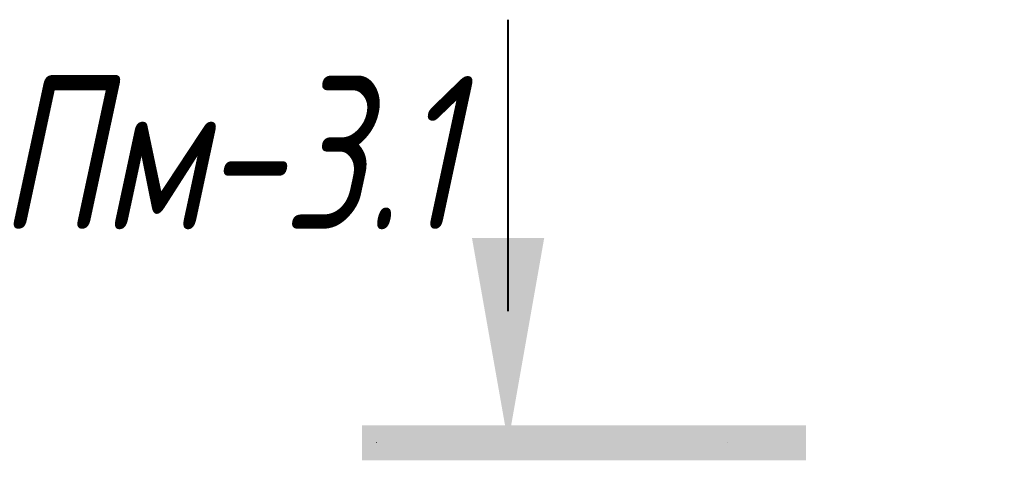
# Model space of a CAD drawing. Header units: millimetres. Extents: x 16591 to 26898, y 2073 to 13097.
# Tile 26 of 31: x 24327 to 24888, y 9875 to 10127. Entities that reach past the tile are written whole.
import ezdxf

# ---------------------------------------------------------------- set-up
doc = ezdxf.new("R2010")
doc.units = ezdxf.units.MM
doc.linetypes.add('ADSK_Линия разреза', pattern=[400, 0, -200, 0, -200])
doc.linetypes.add('ADSK_Пунктирная_п5', pattern=[100, 0, -100])
doc.layers.add('G-____-____-SYMB', color=111, linetype='ADSK_Пунктирная_п5', lineweight=20)
doc.styles.add('GOST Common_I_4', font='GOST_Common Italic.ttf', dxfattribs={"width": 0.8, "height": 87.5})

# ---------------------------------------------------------------- blocks, each defined once
blk = doc.blocks.new('Разрез - Номер вида сзади_3_5 мм-6451-КЖ1_ПЭ_ВЭ3_Армирование_Пилоны_Пм-3_1_2-2')
at = {"layer": 'G-____-____-SYMB', "linetype": 'Continuous', "lineweight": 9}
for points in [[(17392.01, 6733.51), (17372.07, 6733.51), (17372.07, 6480.23), (17392.01, 6480.23)], [(17265.05, 6542.96), (17381.91, 6563.57), (17265.05, 6584.17)]]:
    blk.add_hatch(color=256, dxfattribs=at).paths.add_polyline_path(points)
at = {"layer": 'G-____-____-SYMB', "linetype": 'Continuous', "lineweight": 40}
blk.add_line((17306.91, 6563.57), (17140.33, 6563.57), dxfattribs=at)

msp = doc.modelspace()

# ---------------------------------------------------------------- linework, layer by layer
at = {"layer": 'G-____-____-SYMB', "linetype": 'ADSK_Линия разреза'}
msp.add_line((24530.3256, 9885.3738), (26647.2349, 9885.3738), dxfattribs=at)

# ---------------------------------------------------------------- block references
at = {"layer": 'G-____-____-SYMB', "linetype": 'Continuous', "lineweight": 40, "rotation": 270.0000000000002}
msp.add_blockref('Разрез - Номер вида сзади_3_5 мм-6451-КЖ1_ПЭ_ВЭ3_Армирование_Пилоны_Пм-3_1_2-2', (18041.7586, 27267.2862), dxfattribs=at)

# ---------------------------------------------------------------- texts
at = {"layer": 'G-____-____-SYMB', "linetype": 'Continuous', "lineweight": 9, "char_height": 87.5, "attachment_point": 1, "style": 'GOST Common_I_4'}
for s, insert, width in [('-3.1', (24431.0331, 10094.7505), 197.215125), ('Пм', (24314.6164, 10094.7505), 141.097)]:
    msp.add_mtext(s, dxfattribs=dict(at, insert=insert, width=width))

doc.saveas('drawing.dxf')
